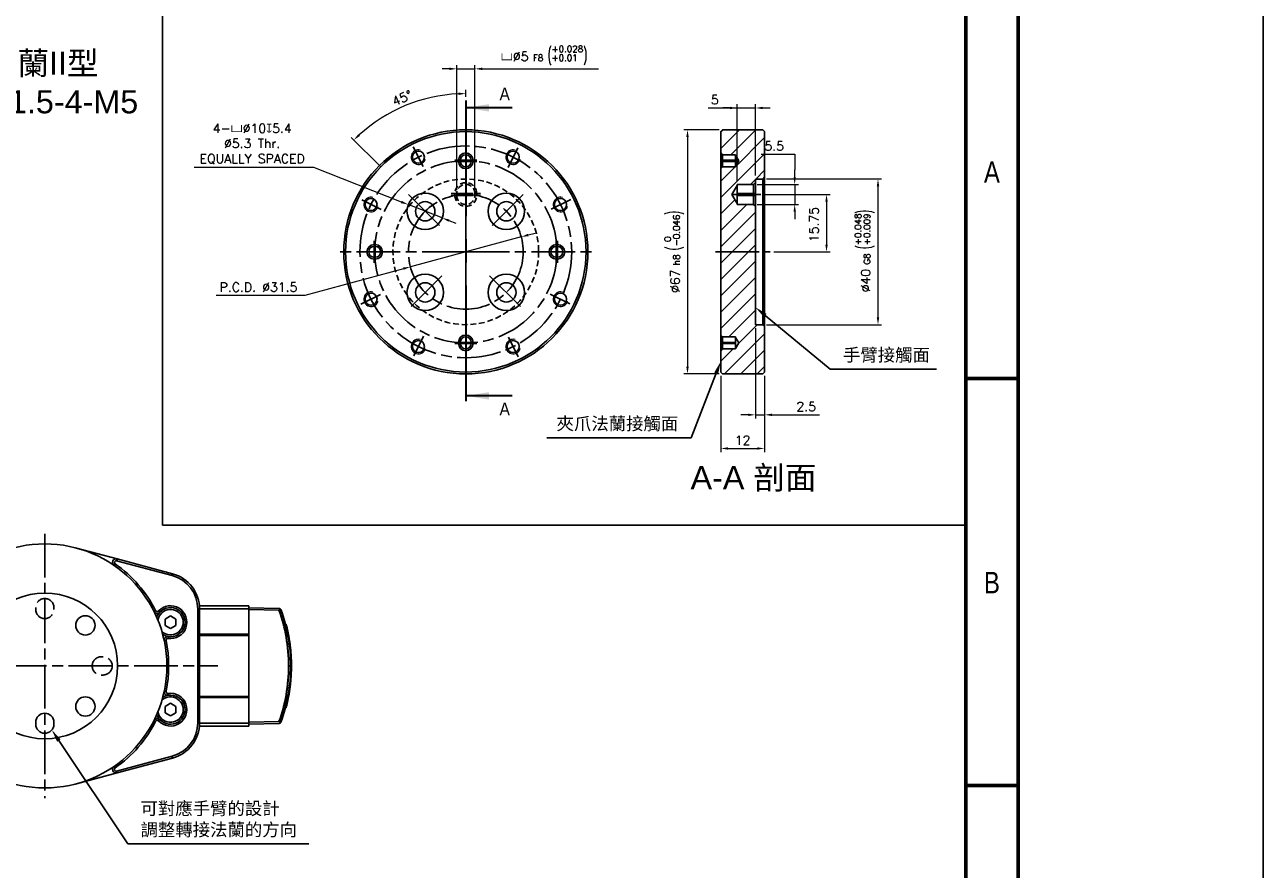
# Model space of a CAD drawing. Header units: millimetres. Extents: x 399 to 6233, y -1870 to 1602.
# Tile 130 of 164: x 4792 to 5132, y -843 to -611. Entities that reach past the tile are written whole.
import ezdxf
from ezdxf.enums import TextEntityAlignment as Align

# ---------------------------------------------------------------- set-up
doc = ezdxf.new("R2010")
doc.units = ezdxf.units.MM
for name, pattern in [('AM_ISO08W050', [18, 12, -1.5, 3, -1.5]), ('AM_ISO08W050x2', [9, 6, -0.75, 1.5, -0.75]), ('CENTER', [50.8, 31.75, -6.35, 6.35, -6.35]), ('HIDDEN', [9.525, 6.35, -3.175])]:
    doc.linetypes.add(name, pattern=pattern)
for name, color, linetype, lineweight in [('AM_5', 3, 'Continuous', 25), ('AM_7', 4, 'AM_ISO08W050', 25), ('可見 (ISO)', 7, 'Continuous', 25), ('窄部可見 (ISO)', 7, 'Continuous', 35)]:
    doc.layers.add(name, color=color, linetype=linetype, lineweight=lineweight)
doc.layers.add('BORDER', color=7, linetype='Continuous')
doc.styles.add('SEACAD_arial_ttf', font='arial.ttf', dxfattribs={"height": 0.2})
doc.styles.add('SLDTEXTSTYLE0', font='GOTHIC.TTF', dxfattribs={"width": 0.913})
doc.styles.get("Standard").update_dxf_attribs({"font": 'arial.ttf'})
doc.styles.add('尺寸標註', font='romans.shx', dxfattribs={"bigfont": 'CHINESET.SHX'})
doc.dimstyles.new('複本 CNS2-1$0', dxfattribs={"dimtxt": 2.5, "dimasz": 2, "dimexe": 1, "dimexo": 1, "dimgap": 1, "dimtad": 1, "dimtoh": 1, "dimdsep": 46, "dimtxsty": '尺寸標註', "dimcen": 0, "dimclrd": 2, "dimclre": 2, "dimclrt": 3, "dimadec": 0, "dimazin": 2, "dimtp": 0.1, "dimtm": 0.1, "dimtfac": 0.71, "dimtmove": 0, "dimatfit": 0, "dimfxl": 0, "dimlwd": 13, "dimlwe": 13, "dimarcsym": 0})
doc.dimstyles.new('複本 CNS2-1$2', dxfattribs={"dimtxt": 2.5, "dimasz": 2, "dimexe": 1, "dimexo": 1, "dimgap": 1, "dimtad": 1, "dimtoh": 1, "dimdsep": 46, "dimtxsty": '尺寸標註', "dimcen": 0, "dimclrd": 2, "dimclre": 2, "dimclrt": 3, "dimadec": 0, "dimazin": 2, "dimtp": 0.1, "dimtm": 0.1, "dimtfac": 0.71, "dimtmove": 0, "dimatfit": 0, "dimfxl": 0, "dimlwd": 13, "dimlwe": 13, "dimarcsym": 0})
doc.dimstyles.new('複本 CNS2-1$3', dxfattribs={"dimtxt": 2.5, "dimasz": 2, "dimexe": 1, "dimexo": 1, "dimgap": 1, "dimtad": 1, "dimtoh": 1, "dimdsep": 46, "dimtxsty": '尺寸標註', "dimcen": 0, "dimclrd": 2, "dimclre": 2, "dimclrt": 3, "dimadec": 0, "dimazin": 2, "dimtp": 0.1, "dimtm": 0.1, "dimtfac": 0.71, "dimtmove": 0, "dimatfit": 0, "dimfxl": 0, "dimlwd": 13, "dimlwe": 13, "dimarcsym": 0})

# ---------------------------------------------------------------- blocks, each defined once
blk = doc.blocks.new('A4橫')
at = {"layer": 'BORDER', "color": 123, "linetype": 'Continuous', "lineweight": 60, "ltscale": 25.4}
for p, q in [((4924.32, 1170.89), (4924.32, 1453.75)), ((4917.11, 1446.54), (4917.11, 1170.89)), ((4924.32, 1372.83), (4917.11, 1372.83)), ((4924.32, 1316.96), (4917.11, 1316.96))]:
    blk.add_line(p, q, dxfattribs=at)
at = {"layer": 'BORDER', "color": 60, "linetype": 'Continuous', "ltscale": 25.4, "style": 'SEACAD_arial_ttf', "width": 0.8}
for s, p in [('A', (4919.6, 1402.64)), ('B', (4919.6, 1346.29))]:
    blk.add_text(s, height=2.94, dxfattribs=at).set_placement(p, align=Align.TOP_LEFT)
blk = doc.blocks.new('*D271')
at = {"layer": 'AM_5', "color": 2, "lineweight": 13}
for p, q in [((4982.32, -639.76), (4972.67, -639.76)), ((4973.67, -641.76), (4973.67, -704.76)), ((4982.32, -706.76), (4972.67, -706.76))]:
    blk.add_line(p, q, dxfattribs=at)
at = {"layer": 'AM_5', "color": 2, "lineweight": -2}
for points in [[(4973.33, -641.76), (4974, -641.76), (4973.67, -639.76)], [(4973.33, -704.76), (4974, -704.76), (4973.67, -706.76)]]:
    blk.add_solid(points, dxfattribs=at)
at = {"layer": 'Defpoints', "color": 0, "lineweight": -2}
for p in [(4983.32, -639.76), (4973.67, -706.76), (4983.32, -706.76)]:
    blk.add_point(p, dxfattribs=at)
at = {"layer": 'AM_5', "color": 3, "insert": (4970, -673.26), "char_height": 2.5, "attachment_point": 5, "rotation": 90, "style": '尺寸標註'}
blk.add_mtext('%%C67{}{\\H0.7x;\\C3; h8 {\\H2x;\\W0.5;(}\\S 0^ -0.046;{\\H2x;\\W0.5;)}}', dxfattribs=at)
blk = doc.blocks.new('*D272')
at = {"layer": 'AM_5', "color": 2, "lineweight": 13}
for p, q in [((4994.82, -657.51), (5012.82, -657.51)), ((5011.82, -659.51), (5011.82, -671.26)), ((4997.32, -673.26), (5012.82, -673.26))]:
    blk.add_line(p, q, dxfattribs=at)
at = {"layer": 'AM_5', "color": 2, "lineweight": -2}
for points in [[(5011.49, -659.51), (5012.16, -659.51), (5011.82, -657.51)], [(5011.49, -671.26), (5012.16, -671.26), (5011.82, -673.26)]]:
    blk.add_solid(points, dxfattribs=at)
at = {"layer": 'Defpoints', "color": 0, "lineweight": -2}
for p in [(4993.82, -657.51), (4996.32, -673.26), (5011.82, -673.26)]:
    blk.add_point(p, dxfattribs=at)
at = {"layer": 'AM_5', "color": 3, "insert": (5008.4, -665.75), "char_height": 2.5, "attachment_point": 5, "rotation": 90, "style": '尺寸標註'}
blk.add_mtext('15.75', dxfattribs=at)
blk = doc.blocks.new('*D273')
at = {"layer": 'AM_5', "color": 2, "lineweight": 13}
for p, q in [((4993.85, -646.47), (5003.09, -646.47)), ((5003.09, -646.47), (5003.09, -650.76)), ((5003.09, -652.76), (5003.09, -650.76)), ((4992.82, -654.76), (5004.09, -654.76)), ((5003.09, -654.76), (5003.09, -660.26)), ((4992.82, -660.26), (5004.09, -660.26)), ((5003.09, -662.26), (5003.09, -664.26))]:
    blk.add_line(p, q, dxfattribs=at)
at = {"layer": 'AM_5', "color": 2, "lineweight": -2}
for points in [[(5002.76, -652.76), (5003.42, -652.76), (5003.09, -654.76)], [(5002.76, -662.26), (5003.42, -662.26), (5003.09, -660.26)]]:
    blk.add_solid(points, dxfattribs=at)
at = {"layer": 'Defpoints', "color": 0, "lineweight": -2}
for p in [(4991.82, -654.76), (4991.82, -660.26), (5003.09, -660.26)]:
    blk.add_point(p, dxfattribs=at)
at = {"layer": 'AM_5', "color": 3, "insert": (4997.47, -644.22), "char_height": 2.5, "attachment_point": 5, "style": '尺寸標註'}
blk.add_mtext('5.5', dxfattribs=at)
blk = doc.blocks.new('*D274')
at = {"layer": 'AM_5', "color": 2, "lineweight": 13}
for p, q in [((4995.32, -653.26), (5026.95, -653.26)), ((5025.95, -655.26), (5025.95, -691.26)), ((4995.32, -693.26), (5026.95, -693.26))]:
    blk.add_line(p, q, dxfattribs=at)
at = {"layer": 'AM_5', "color": 2, "lineweight": -2}
for points in [[(5025.62, -655.26), (5026.28, -655.26), (5025.95, -653.26)], [(5025.62, -691.26), (5026.28, -691.26), (5025.95, -693.26)]]:
    blk.add_solid(points, dxfattribs=at)
at = {"layer": 'Defpoints', "color": 0, "lineweight": -2}
for p in [(4994.32, -653.26), (4994.32, -693.26), (5025.95, -693.26)]:
    blk.add_point(p, dxfattribs=at)
at = {"layer": 'AM_5', "color": 3, "insert": (5022.28, -673.03), "char_height": 2.5, "attachment_point": 5, "rotation": 90, "style": '尺寸標註'}
blk.add_mtext('%%C40{}{\\H0.7x;\\C3; G8 {\\H2x;\\W0.5;(}\\S+0.048^ +0.009;{\\H2x;\\W0.5;)}}', dxfattribs=at)
blk = doc.blocks.new('*D275')
at = {"layer": 'AM_5', "color": 2, "lineweight": 13}
for p, q in [((4979.36, -633.76), (4987.32, -633.76)), ((4985.32, -633.76), (4983.32, -633.76)), ((4987.32, -653.76), (4987.32, -632.76)), ((4987.32, -633.76), (4992.32, -633.76)), ((4987.32, -633.76), (4992.32, -633.76)), ((4992.32, -652.26), (4992.32, -632.76)), ((4994.32, -633.76), (4996.32, -633.76))]:
    blk.add_line(p, q, dxfattribs=at)
at = {"layer": 'AM_5', "color": 2, "lineweight": -2}
for points in [[(4985.32, -633.43), (4985.32, -634.1), (4987.32, -633.76)], [(4994.32, -633.43), (4994.32, -634.1), (4992.32, -633.76)]]:
    blk.add_solid(points, dxfattribs=at)
at = {"layer": 'Defpoints', "color": 0, "lineweight": -2}
for p in [(4992.32, -633.76), (4987.32, -654.76), (4992.32, -653.26)]:
    blk.add_point(p, dxfattribs=at)
at = {"layer": 'AM_5', "color": 3, "insert": (4981.19, -631.51), "char_height": 2.5, "attachment_point": 5, "style": '尺寸標註'}
blk.add_mtext('5', dxfattribs=at)
blk = doc.blocks.new('*D276')
at = {"layer": 'AM_5', "color": 2, "lineweight": 13}
for p, q in [((4992.32, -694.26), (4992.32, -719.01)), ((4994.82, -707.26), (4994.82, -719.01)), ((4990.32, -718.01), (4988.32, -718.01)), ((4992.32, -718.01), (4994.82, -718.01)), ((4996.82, -718.01), (5009.86, -718.01))]:
    blk.add_line(p, q, dxfattribs=at)
at = {"layer": 'AM_5', "color": 2, "lineweight": -2}
for points in [[(4990.32, -717.68), (4990.32, -718.34), (4992.32, -718.01)], [(4996.82, -717.68), (4996.82, -718.34), (4994.82, -718.01)]]:
    blk.add_solid(points, dxfattribs=at)
at = {"layer": 'Defpoints', "color": 0, "lineweight": -2}
for p in [(4992.32, -693.26), (4994.82, -706.26), (4994.82, -718.01)]:
    blk.add_point(p, dxfattribs=at)
at = {"layer": 'AM_5', "color": 3, "insert": (5006.24, -715.76), "char_height": 2.5, "attachment_point": 5, "style": '尺寸標註'}
blk.add_mtext('2.5', dxfattribs=at)
blk = doc.blocks.new('*D277')
at = {"layer": 'AM_5', "color": 2, "lineweight": 13}
for p, q in [((4982.82, -707.26), (4982.82, -728.24)), ((4994.82, -707.26), (4994.82, -728.24)), ((4984.82, -727.24), (4992.82, -727.24))]:
    blk.add_line(p, q, dxfattribs=at)
at = {"layer": 'AM_5', "color": 2, "lineweight": -2}
for points in [[(4984.82, -726.91), (4984.82, -727.58), (4982.82, -727.24)], [(4992.82, -726.91), (4992.82, -727.58), (4994.82, -727.24)]]:
    blk.add_solid(points, dxfattribs=at)
at = {"layer": 'Defpoints', "color": 0, "lineweight": -2}
for p in [(4982.82, -706.26), (4994.82, -706.26), (4994.82, -727.24)]:
    blk.add_point(p, dxfattribs=at)
at = {"layer": 'AM_5', "color": 3, "insert": (4988.79, -724.99), "char_height": 2.5, "attachment_point": 5, "style": '尺寸標註'}
blk.add_mtext('12', dxfattribs=at)
blk = doc.blocks.new('*S225')
at = {"layer": 'AM_5', "color": 7}
for p, q in [((10401.46, -993.59), (10383.63, -978.81)), ((10430.62, -993.59), (10401.46, -993.59))]:
    blk.add_line(p, q, dxfattribs=at)
at = {"layer": 'AM_5', "color": 7, "linetype": 'Continuous'}
blk.add_trace([(10384.01, -978.36), (10383.26, -979.25), (10380.94, -976.57)], dxfattribs=at)
at = {"layer": 'AM_5', "color": 2, "insert": (10404.96, -991.84), "char_height": 3.5, "attachment_point": 7}
blk.add_mtext('{\\fPMingLiU|b0|i0|c136|p18;手臂接觸面}', dxfattribs=at)
blk = doc.blocks.new('*S226')
at = {"layer": 'AM_5', "color": 7}
for p, q in [((10363.26, -1012.39), (10370.17, -994.68)), ((10323.72, -1012.39), (10363.26, -1012.39))]:
    blk.add_line(p, q, dxfattribs=at)
at = {"layer": 'AM_5', "color": 7, "linetype": 'Continuous'}
blk.add_trace([(10370.71, -994.89), (10369.63, -994.47), (10371.44, -991.42)], dxfattribs=at)
at = {"layer": 'AM_5', "color": 2, "insert": (10359.76, -1010.64), "char_height": 3.5, "attachment_point": 9}
blk.add_mtext('{\\fPMingLiU|b0|i0|c136|p18;夾爪法蘭接觸面}', dxfattribs=at)
blk = doc.blocks.new('*D278')
at = {"layer": 'AM_5', "color": 2, "lineweight": 13}
for p, q in [((4912.82, -630.72), (4912.82, -628.82)), ((4889.48, -649.93), (4881.39, -641.84))]:
    blk.add_line(p, q, dxfattribs=at)
blk.add_arc((4912.82, -673.26), 43.44, 92.6382, 132.3618, dxfattribs=at)
at = {"layer": 'AM_5', "color": 2, "lineweight": -2}
for points in [[(4910.81, -629.54), (4910.82, -630.2), (4912.82, -629.82)], [(4883.78, -641.41), (4883.31, -640.92), (4882.1, -642.55)]]:
    blk.add_solid(points, dxfattribs=at)
at = {"layer": 'Defpoints', "color": 0, "lineweight": -2}
for p in [(4901.57, -631.3), (4912.82, -631.72), (4890.19, -650.64), (4897.08, -657.53), (4912.82, -714.8)]:
    blk.add_point(p, dxfattribs=at)
at = {"layer": 'AM_5', "color": 3, "insert": (4895.33, -631.05), "char_height": 2.5, "attachment_point": 5, "rotation": 22.5, "style": '尺寸標註'}
blk.add_mtext('45°', dxfattribs=at)
blk = doc.blocks.new('*D279')
at = {"layer": 'AM_5', "color": 2, "lineweight": 13}
for p, q in [((4910.32, -656.26), (4910.32, -622.02)), ((4915.32, -656.26), (4915.32, -622.02)), ((4908.32, -623.02), (4906.32, -623.02)), ((4910.32, -623.02), (4915.32, -623.02)), ((4917.32, -623.02), (4949.2, -623.02))]:
    blk.add_line(p, q, dxfattribs=at)
at = {"layer": 'AM_5', "color": 2, "lineweight": -2}
for points in [[(4908.32, -622.68), (4908.32, -623.35), (4910.32, -623.02)], [(4917.32, -622.68), (4917.32, -623.35), (4915.32, -623.02)]]:
    blk.add_solid(points, dxfattribs=at)
at = {"layer": 'Defpoints', "color": 0, "lineweight": -2}
for p in [(4915.32, -623.02), (4910.32, -657.26), (4915.32, -657.26)]:
    blk.add_point(p, dxfattribs=at)
at = {"layer": 'AM_5', "color": 3, "insert": (4934.26, -619.35), "char_height": 2.5, "attachment_point": 5, "style": '尺寸標註'}
blk.add_mtext('{\\Famgdt|c136;v}%%C5{}{\\H0.7x;\\C3; F8 {\\H2x;\\W0.5;(}\\S+0.028^ +0.01;{\\H2x;\\W0.5;)}}', dxfattribs=at)
blk = doc.blocks.new('*D328')
at = {"layer": 'AM_5', "color": 2, "lineweight": 13}
for p, q in [((4928.02, -669.16), (4897.61, -677.37)), ((4929.95, -668.63), (4931.88, -668.11)), ((4895.68, -677.89), (4868.6, -685.21)), ((4868.6, -685.21), (4844.27, -685.21))]:
    blk.add_line(p, q, dxfattribs=at)
at = {"layer": 'AM_5', "color": 2, "lineweight": -2}
for points in [[(4929.86, -668.31), (4930.04, -668.96), (4928.02, -669.16)], [(4895.59, -677.57), (4895.77, -678.21), (4897.61, -677.37)]]:
    blk.add_solid(points, dxfattribs=at)
at = {"layer": 'Defpoints', "color": 0, "lineweight": -2}
for p in [(4928.02, -669.16), (4897.61, -677.37)]:
    blk.add_point(p, dxfattribs=at)
at = {"layer": 'AM_5', "color": 3, "insert": (4855.93, -682.96), "char_height": 2.5, "attachment_point": 5, "style": '尺寸標註'}
blk.add_mtext('P.C.D. ∅31.5', dxfattribs=at)
blk = doc.blocks.new('*D329')
at = {"layer": 'AM_5', "color": 2, "lineweight": 13}
for p, q in [((4871.08, -650.15), (4838.29, -650.15)), ((4895.16, -659.58), (4871.08, -650.15)), ((4906.33, -663.95), (4897.02, -660.3)), ((4908.2, -664.68), (4910.06, -665.41))]:
    blk.add_line(p, q, dxfattribs=at)
at = {"layer": 'AM_5', "color": 2, "lineweight": -2}
for points in [[(4895.28, -659.27), (4895.04, -659.89), (4897.02, -660.3)], [(4908.32, -664.37), (4908.08, -664.99), (4906.33, -663.95)]]:
    blk.add_solid(points, dxfattribs=at)
at = {"layer": 'Defpoints', "color": 0, "lineweight": -2}
for p in [(4897.02, -660.3), (4906.33, -663.95)]:
    blk.add_point(p, dxfattribs=at)
at = {"layer": 'AM_5', "color": 3, "insert": (4854.18, -643.62), "char_height": 2.5, "attachment_point": 5, "style": '尺寸標註'}
blk.add_mtext('4-{\\Famgdt|c136;v}∅10{\\Famgdt|c136;x}5.4\\P∅5.3 Thr.\\PEQUALLY SPACED', dxfattribs=at)
blk = doc.blocks.new('*S221')
at = {"layer": 'AM_5', "color": 7}
for p, q in [((10208.86, -1117.88), (10189.97, -1089.53)), ((10258.6, -1117.88), (10208.86, -1117.88))]:
    blk.add_line(p, q, dxfattribs=at)
at = {"layer": 'AM_5', "color": 7, "linetype": 'Continuous'}
blk.add_trace([(10190.45, -1089.2), (10189.48, -1089.85), (10188.03, -1086.61)], dxfattribs=at)
at = {"layer": 'AM_5', "color": 2, "insert": (10212.36, -1116.13), "char_height": 3.5, "attachment_point": 7}
blk.add_mtext('{\\fPMingLiU|b0|i0|c136|p18;可對應手臂的設計\\P調整轉接法蘭的方向}', dxfattribs=at)

msp = doc.modelspace()

# ---------------------------------------------------------------- hatches: boundary and pattern name
at = {"linetype": 'Continuous', "lineweight": 18}
h = msp.add_hatch(dxfattribs=at)
h.set_pattern_fill('ANSI31', color=3, style=0)
h.set_pattern_definition([(45, (1652.3982, -1990.6863), (-2.245064, 2.245064), [])])
h.paths.add_polyline_path([(4982.815, -696.113), (4983.315, -696.613), (4986.815, -696.613), (4986.815, -696.763), (4987.717, -698.263), (4986.815, -699.763), (4986.815, -699.913), (4983.315, -699.913), (4982.815, -700.413), (4982.815, -706.263), (4983.315, -706.763), (4994.315, -706.763), (4994.815, -706.263), (4994.815, -693.763), (4994.315, -693.263), (4992.315, -693.263), (4992.315, -660.763), (4991.815, -660.263), (4987.315, -660.263), (4987.315, -660.013), (4985.813, -657.513), (4987.315, -655.013), (4987.315, -654.763), (4991.815, -654.763), (4992.315, -654.263), (4992.315, -653.263), (4994.315, -653.263), (4994.815, -652.763), (4994.815, -640.263), (4994.315, -639.763), (4983.315, -639.763), (4982.815, -640.263), (4982.815, -646.113), (4983.315, -646.613), (4986.815, -646.613), (4986.815, -646.763), (4987.717, -648.263), (4986.815, -649.763), (4986.815, -649.913), (4983.315, -649.913), (4982.815, -650.413)], flags=0)

# ---------------------------------------------------------------- linework, layer by layer
at = {"color": 7}
for p, q in [((4829.531, -608.299), (4829.531, -748.299)), ((4829.531, -748.299), (5050.053, -748.299)), ((4794.764, -802.444), (4794.764, -802.944)), ((4799.764, -802.944), (4799.764, -802.444))]:
    msp.add_line(p, q, dxfattribs=at)
at = {"color": 7, "linetype": 'CENTER', "lineweight": 35}
msp.add_line((4912.815, -631.723), (4912.815, -714.803), dxfattribs=at)
at = {"color": 7, "linetype": 'Continuous', "lineweight": 35}
for p, q in [((4925.515, -633.723), (4912.815, -633.723)), ((4925.515, -712.803), (4912.815, -712.803))]:
    msp.add_line(p, q, dxfattribs=at)
at = {"color": 7, "linetype": 'Continuous', "lineweight": 25}
for p, q in [((4982.815, -640.263), (4983.315, -639.763)), ((4982.815, -646.113), (4982.815, -640.263)), ((4994.315, -639.763), (4983.315, -639.763)), ((4994.315, -639.763), (4994.815, -640.263)), ((4994.815, -652.763), (4994.815, -640.263)), ((4910.815, -648.413), (4910.815, -648.113)), ((4911.315, -648.113), (4910.815, -648.113)), ((4911.315, -648.413), (4910.815, -648.413)), ((4911.315, -648.113), (4911.315, -648.413)), ((4914.815, -648.113), (4914.315, -648.113)), ((4914.315, -648.413), (4914.315, -648.113)), ((4914.815, -648.413), (4914.315, -648.413)), ((4914.815, -648.113), (4914.815, -648.413)), ((4983.315, -646.613), (4982.815, -646.113)), ((4982.815, -648.113), (4982.815, -646.113)), ((4983.315, -648.113), (4982.815, -648.113)), ((4982.815, -648.413), (4982.815, -648.113)), ((4983.315, -648.413), (4982.815, -648.413)), ((4982.815, -650.413), (4982.815, -648.413)), ((4983.315, -646.613), (4986.815, -646.613)), ((4983.315, -646.613), (4983.315, -648.113)), ((4986.815, -648.113), (4983.315, -648.113)), ((4983.315, -648.113), (4983.315, -648.413)), ((4983.315, -648.413), (4983.315, -649.913)), ((4986.815, -648.413), (4983.315, -648.413)), ((4986.815, -646.763), (4986.815, -646.613)), ((4986.815, -646.763), (4987.717, -648.263)), ((4986.815, -646.763), (4986.815, -648.263)), ((4987.717, -648.263), (4986.815, -649.763)), ((4986.815, -648.263), (4986.815, -649.763)), ((4982.815, -650.413), (4983.315, -649.913)), ((4982.815, -696.113), (4982.815, -650.413)), ((4986.815, -649.913), (4983.315, -649.913)), ((4986.815, -649.913), (4986.815, -649.763)), ((4985.813, -657.513), (4987.315, -655.013)), ((4987.315, -654.763), (4991.815, -654.763)), ((4987.315, -654.763), (4987.315, -655.013)), ((4987.315, -657.513), (4987.315, -655.013)), ((4992.315, -654.263), (4991.815, -654.763)), ((4991.815, -657.263), (4991.815, -654.763)), ((4992.315, -653.263), (4994.315, -653.263)), ((4992.315, -653.263), (4992.315, -654.263)), ((4992.315, -654.263), (4992.315, -657.263)), ((4994.815, -652.763), (4994.315, -653.263)), ((4994.315, -693.263), (4994.315, -653.263)), ((4994.815, -652.763), (4994.815, -693.763)), ((4987.315, -660.013), (4985.813, -657.513)), ((4987.315, -657.263), (4991.815, -657.263)), ((4987.315, -660.013), (4987.315, -657.513)), ((4987.315, -657.763), (4991.815, -657.763)), ((4991.815, -657.263), (4992.315, -657.263)), ((4991.815, -657.763), (4991.815, -657.263)), ((4991.815, -657.763), (4992.315, -657.763)), ((4991.815, -660.263), (4991.815, -657.763)), ((4992.315, -657.263), (4992.315, -657.763)), ((4992.315, -657.763), (4992.315, -660.763)), ((4987.315, -660.013), (4987.315, -660.263)), ((4991.815, -660.263), (4987.315, -660.263)), ((4991.815, -660.263), (4992.315, -660.763)), ((4992.315, -660.763), (4992.315, -693.263)), ((4887.665, -671.263), (4887.665, -671.763)), ((4887.665, -671.263), (4887.965, -671.263)), ((4887.965, -671.763), (4887.665, -671.763)), ((4887.965, -671.263), (4887.965, -671.763)), ((4937.665, -671.263), (4937.965, -671.263)), ((4937.665, -671.763), (4937.665, -671.263)), ((4937.965, -671.763), (4937.665, -671.763)), ((4937.965, -671.763), (4937.965, -671.263)), ((4887.665, -674.763), (4887.665, -675.263)), ((4887.665, -674.763), (4887.965, -674.763)), ((4887.965, -675.263), (4887.665, -675.263)), ((4887.965, -674.763), (4887.965, -675.263)), ((4937.665, -675.263), (4937.665, -674.763)), ((4937.665, -674.763), (4937.965, -674.763)), ((4937.965, -675.263), (4937.665, -675.263)), ((4937.965, -675.263), (4937.965, -674.763)), ((4994.315, -693.263), (4992.315, -693.263)), ((4994.315, -693.263), (4994.815, -693.763)), ((4983.315, -696.613), (4982.815, -696.113)), ((4982.815, -698.113), (4982.815, -696.113)), ((4983.315, -696.613), (4986.815, -696.613)), ((4983.315, -696.613), (4983.315, -698.113)), ((4986.815, -696.763), (4986.815, -696.613)), ((4986.815, -696.763), (4987.717, -698.263)), ((4986.815, -696.763), (4986.815, -698.263)), ((4994.815, -706.263), (4994.815, -693.763)), ((4910.815, -698.413), (4910.815, -698.113)), ((4911.315, -698.113), (4910.815, -698.113)), ((4911.315, -698.413), (4910.815, -698.413)), ((4911.315, -698.113), (4911.315, -698.413)), ((4914.815, -698.113), (4914.315, -698.113)), ((4914.315, -698.413), (4914.315, -698.113)), ((4914.815, -698.413), (4914.315, -698.413)), ((4914.815, -698.113), (4914.815, -698.413)), ((4983.315, -698.113), (4982.815, -698.113)), ((4982.815, -698.413), (4982.815, -698.113)), ((4983.315, -698.413), (4982.815, -698.413)), ((4982.815, -700.413), (4982.815, -698.413)), ((4982.815, -700.413), (4983.315, -699.913)), ((4986.815, -698.113), (4983.315, -698.113)), ((4983.315, -698.113), (4983.315, -698.413)), ((4983.315, -698.413), (4983.315, -699.913)), ((4986.815, -698.413), (4983.315, -698.413)), ((4986.815, -699.913), (4983.315, -699.913)), ((4987.717, -698.263), (4986.815, -699.763)), ((4986.815, -698.263), (4986.815, -699.763)), ((4986.815, -699.913), (4986.815, -699.763)), ((4982.815, -706.263), (4982.815, -700.413)), ((4983.315, -706.763), (4982.815, -706.263)), ((4983.315, -706.763), (4994.315, -706.763)), ((4994.815, -706.263), (4994.315, -706.763))]:
    msp.add_line(p, q, dxfattribs=at)
at = {"color": 7, "linetype": 'HIDDEN', "ltscale": 0.25}
for p, q in [((4909.815, -657.763), (4909.815, -657.263)), ((4909.815, -657.263), (4910.315, -657.263)), ((4909.815, -657.763), (4910.315, -657.763)), ((4910.315, -657.263), (4910.315, -657.763)), ((4915.315, -657.763), (4915.315, -657.263)), ((4915.315, -657.263), (4915.815, -657.263)), ((4915.315, -657.763), (4915.815, -657.763)), ((4915.815, -657.263), (4915.815, -657.763))]:
    msp.add_line(p, q, dxfattribs=at)
at = {"color": 1, "linetype": 'HIDDEN', "lineweight": 25}
for p, q in [((4794.764, -770.944), (4794.764, -771.444)), ((4799.764, -771.444), (4799.764, -770.944)), ((4813.264, -784.444), (4812.764, -784.444)), ((4812.764, -789.444), (4813.264, -789.444))]:
    msp.add_line(p, q, dxfattribs=at)
at = {"color": 4}
msp.add_lwpolyline([(4611.682, 905.937), (5131.682, 905.937), (5131.682, -1870.063), (4611.682, -1870.063)], close=True, dxfattribs=at)
at = {"color": 7, "linetype": 'Continuous', "lineweight": 25}
for centre, radius in [((4912.815, -673.263), 33.5), ((4912.815, -673.263), 33), ((4899.815, -647.263), 1.65), ((4925.815, -647.263), 1.65), ((4886.815, -660.263), 1.65), ((4901.678, -662.126), 5), ((4923.952, -662.126), 5), ((4938.815, -660.263), 1.65), ((4901.678, -662.126), 2.65), ((4923.952, -662.126), 2.65), ((4901.678, -684.4), 5), ((4923.952, -684.4), 5), ((4901.678, -684.4), 2.65), ((4923.952, -684.4), 2.65), ((4886.815, -686.263), 1.65), ((4938.815, -686.263), 1.65), ((4899.815, -699.263), 1.65), ((4925.815, -699.263), 1.65)]:
    msp.add_circle(centre, radius, dxfattribs=at)
at = {"color": 7, "linetype": 'HIDDEN', "ltscale": 0.25}
msp.add_circle((4912.815, -673.263), 20, dxfattribs=at)
at = {"color": 7}
for centre, radius in [((4797.264, -786.944), 20), ((4808.401, -775.807), 2.65), ((4808.401, -798.081), 2.65)]:
    msp.add_circle(centre, radius, dxfattribs=at)
at = {"color": 3, "linetype": 'Continuous', "lineweight": 18}
for centre in [(4899.815, -647.263), (4925.815, -647.263), (4886.815, -660.263), (4938.815, -660.263), (4886.815, -686.263), (4938.815, -686.263), (4899.815, -699.263), (4925.815, -699.263)]:
    msp.add_arc(centre, 2, 75, 345, dxfattribs=at)
at = {"color": 7, "linetype": 'Continuous', "lineweight": 25}
for centre, radius, start, end in [((4912.815, -648.113), 2, 0, 180), ((4912.815, -648.413), 2, 180, 0), ((4912.815, -648.113), 1.5, 0, 180), ((4912.815, -648.413), 1.5, 180, 0), ((4887.665, -673.263), 2, 90, 270), ((4887.665, -673.263), 1.5, 90, 270), ((4887.965, -673.263), 2, 270, 90), ((4887.965, -673.263), 1.5, 270, 90), ((4937.665, -673.263), 2, 90, 270), ((4937.665, -673.263), 1.5, 90, 270), ((4937.965, -673.263), 2, 270, 90), ((4937.965, -673.263), 1.5, 270, 90), ((4912.815, -698.113), 2, 0, 180), ((4912.815, -698.113), 1.5, 0, 180), ((4912.815, -698.413), 2, 180, 0), ((4912.815, -698.413), 1.5, 180, 0)]:
    msp.add_arc(centre, radius, start, end, dxfattribs=at)
at = {"color": 7, "linetype": 'HIDDEN', "ltscale": 0.25}
for centre, radius, start, end in [((4912.815, -657.263), 3, 0, 180), ((4912.815, -657.263), 2.5, 0, 180), ((4912.815, -657.763), 3, 180, 0), ((4912.815, -657.763), 2.5, 180, 0)]:
    msp.add_arc(centre, radius, start, end, dxfattribs=at)
at = {"color": 1, "linetype": 'HIDDEN', "lineweight": 25}
for centre, start, end in [((4797.264, -770.944), 0, 180), ((4797.264, -771.444), 180, 0), ((4812.764, -786.944), 90, 270), ((4813.264, -786.944), 270, 90)]:
    msp.add_arc(centre, 2.5, start, end, dxfattribs=at)
at = {"color": 7}
for centre, start, end in [((4797.264, -802.444), 0, 180), ((4797.264, -802.944), 180, 0)]:
    msp.add_arc(centre, 2.5, start, end, dxfattribs=at)
at = {"color": 7, "linetype": 'Continuous', "lineweight": 35}
for points in [[(4912.815, -633.723), (4919.165, -634.739), (4919.165, -632.707)], [(4912.815, -712.803), (4919.165, -713.819), (4919.165, -711.787)]]:
    msp.add_solid(points, dxfattribs=at)
at = {"layer": 'AM_7'}
for p, q in [((4912.815, -673.263), (4912.815, -638.263)), ((4897.082, -657.53), (4906.274, -666.722)), ((4928.548, -657.53), (4919.356, -666.722)), ((4912.815, -673.263), (4877.815, -673.263)), ((4912.815, -673.263), (4947.815, -673.263)), ((4912.815, -673.263), (4912.815, -708.263)), ((4981.315, -673.263), (4996.315, -673.263)), ((4906.274, -679.804), (4897.082, -688.996)), ((4919.356, -679.804), (4928.548, -688.996)), ((4797.264, -750.663), (4797.264, -823.225)), ((4749.764, -786.944), (4844.764, -786.944))]:
    msp.add_line(p, q, dxfattribs=at)
at = {"layer": 'AM_7', "linetype": 'AM_ISO08W050x2'}
for p, q in [((4898.406, -644.446), (4901.224, -650.081)), ((4924.406, -650.081), (4927.224, -644.446)), ((4909.815, -648.113), (4915.815, -648.113)), ((4909.815, -648.413), (4915.815, -648.413)), ((4889.633, -661.672), (4883.998, -658.854)), ((4908.815, -657.263), (4916.815, -657.263)), ((4908.815, -657.763), (4916.815, -657.763)), ((4941.633, -658.854), (4935.998, -661.672)), ((4985.815, -657.513), (4993.815, -657.513)), ((4887.665, -676.263), (4887.665, -670.263)), ((4887.965, -676.263), (4887.965, -670.263)), ((4937.665, -670.263), (4937.665, -676.263)), ((4937.965, -670.263), (4937.965, -676.263)), ((4883.998, -687.672), (4889.633, -684.854)), ((4935.998, -684.854), (4941.633, -687.672)), ((4901.224, -696.446), (4898.406, -702.081)), ((4927.224, -702.081), (4924.406, -696.446)), ((4915.815, -698.113), (4909.815, -698.113)), ((4915.815, -698.413), (4909.815, -698.413))]:
    msp.add_line(p, q, dxfattribs=at)
at = {"layer": 'AM_7'}
for radius in [29.069, 25, 15.75]:
    msp.add_circle((4912.815, -673.263), radius, dxfattribs=at)
at = {"layer": '可見 (ISO)'}
for p, q in [((4817.116, -757.581), (4805.935, -754.585)), ((4832.353, -761.664), (4817.116, -757.581)), ((4816.987, -758.064), (4832.223, -762.147)), ((4839.264, -771.323), (4839.264, -802.565)), ((4839.726, -770.444), (4853.264, -770.444)), ((4839.764, -771.266), (4853.264, -771.266)), ((4839.764, -802.565), (4839.764, -771.323)), ((4853.264, -771.266), (4853.264, -770.444)), ((4853.264, -770.994), (4861.606, -771.14)), ((4853.264, -778.266), (4853.264, -771.266)), ((4861.606, -771.64), (4853.264, -771.494)), ((4830.264, -774.078), (4831.764, -773.212)), ((4830.264, -775.81), (4830.264, -774.078)), ((4831.764, -773.212), (4833.264, -774.078)), ((4833.264, -774.078), (4833.264, -775.81)), ((4831.764, -776.676), (4830.264, -775.81)), ((4833.264, -775.81), (4831.764, -776.676)), ((4839.764, -778.266), (4853.264, -778.266)), ((4853.264, -778.566), (4853.264, -778.266)), ((4863.299, -775.457), (4863.506, -775.461)), ((4863.509, -775.47), (4863.301, -775.467)), ((4863.54, -776.429), (4863.745, -776.429)), ((4839.764, -778.566), (4853.264, -778.566)), ((4853.264, -795.322), (4853.264, -778.566)), ((4864.141, -779.42), (4864.344, -779.42)), ((4864.297, -780.42), (4864.5, -780.428)), ((4864.554, -782.557), (4864.754, -782.555)), ((4864.674, -784.068), (4864.874, -784.07)), ((4864.691, -784.363), (4864.892, -784.366)), ((4864.761, -786.394), (4864.961, -786.39)), ((4864.962, -786.461), (4864.762, -786.457)), ((4864.762, -787.395), (4864.962, -787.395)), ((4864.488, -791.961), (4864.689, -791.966)), ((4864.504, -791.822), (4864.705, -791.818)), ((4864.635, -790.385), (4864.835, -790.384)), ((4839.764, -795.322), (4853.264, -795.322)), ((4853.264, -795.622), (4853.264, -795.322)), ((4830.264, -798.078), (4831.764, -797.212)), ((4830.264, -799.81), (4830.264, -798.078)), ((4831.764, -797.212), (4833.264, -798.078)), ((4833.264, -798.078), (4833.264, -799.81)), ((4839.764, -795.622), (4853.264, -795.622)), ((4853.264, -802.622), (4853.264, -795.622)), ((4863.299, -798.431), (4863.506, -798.427)), ((4863.404, -798.018), (4863.611, -798.013)), ((4863.566, -797.348), (4863.772, -797.345)), ((4831.764, -800.676), (4830.264, -799.81)), ((4833.264, -799.81), (4831.764, -800.676)), ((4839.726, -803.444), (4853.264, -803.444)), ((4839.764, -802.622), (4853.264, -802.622)), ((4853.264, -802.394), (4861.606, -802.248)), ((4853.264, -803.444), (4853.264, -802.622)), ((4861.606, -802.748), (4853.264, -802.894)), ((4832.223, -811.741), (4816.987, -815.823)), ((4817.116, -816.306), (4832.353, -812.224)), ((4805.935, -819.302), (4817.116, -816.306))]:
    msp.add_line(p, q, dxfattribs=at)
msp.add_circle((4797.264, -786.944), 33.5, dxfattribs=at)
for centre, radius, start, end in [((4816.857, -758.547), 1, 75, 235.39514), ((4816.857, -758.547), 0.5, 75, 235.39514), ((4797.264, -786.944), 34, 26.56094, 55.39514), ((4829.764, -771.323), 9.5, 0, 75), ((4829.764, -771.323), 10, 0, 75), ((4831.764, -774.944), 3.5, 227.89254, 170.46548), ((4831.764, -774.944), 4.5, 261.6197, 136.73832), ((4831.764, -774.944), 4, 261.6197, 136.73832), ((4861.598, -771.639), 0.5, 39.46886, 89), ((4828.123, -771.517), 1, 206.56094, 316.73832), ((4828.123, -771.517), 0.5, 206.56094, 316.73832), ((4831.764, -774.944), 4, 136.73832, 160.46124), ((4831.764, -774.944), 4, 237.89678, 261.6197), ((4819.014, -786.944), 45.95, 14.4598, 14.47177), ((4831.036, -779.891), 1, 81.6197, 191.79707), ((4831.036, -779.891), 0.5, 81.6197, 191.79707), ((4797.264, -786.944), 34, 348.20293, 11.79707), ((4831.764, -798.944), 4.5, 223.26168, 98.3803), ((4831.764, -798.944), 4, 223.26168, 98.3803), ((4831.764, -798.944), 4, 98.3803, 122.10322), ((4831.036, -793.997), 1, 168.20293, 278.3803), ((4831.036, -793.997), 0.5, 168.20293, 278.3803), ((4831.764, -798.944), 3.5, 189.53452, 132.10746), ((4819.014, -786.944), 45.95, 345.52823, 346.06084), ((4797.264, -786.944), 34, 304.60486, 333.43906), ((4828.123, -802.371), 1, 43.26168, 153.43906), ((4828.123, -802.371), 0.5, 43.26168, 153.43906), ((4831.764, -798.944), 4, 199.53876, 223.26168), ((4829.764, -802.565), 9.5, 285, 0), ((4829.764, -802.565), 10, 285, 0), ((4861.598, -802.248), 0.5, 271, 320.52806), ((4816.857, -815.341), 1, 124.60486, 285), ((4816.857, -815.341), 0.5, 124.60486, 285)]:
    msp.add_arc(centre, radius, start, end, dxfattribs=at)
for centre, major_axis, ratio, start_param, end_param in [((4861.596, -771.64), (-0.478, -0.15), 0.9986424, 3.1817623, 3.5251647), ((4819.027, -786.944), (0, -45.944), 0.9998477, 1.7722218, 1.8017079), ((4819.028, -786.944), (0, -45.944), 0.9998477, 1.7353107, 1.801708), ((4819.027, -786.944), (0, -45.944), 0.9998477, 1.7644296, 1.7659153), ((4819.027, -786.944), (0, -45.944), 0.9998477, 1.7589711, 1.761781), ((4819.028, -786.944), (0, -45.943), 0.9998477, 1.6664694, 1.713111), ((4819.028, -786.944), (0, -45.943), 0.9998477, 1.6882105, 1.6898148), ((4819.028, -786.944), (0, -45.943), 0.9998477, 1.6833837, 1.6857225), ((4744.226, -788.596), (120.726, 2.675), 0.6159183, 0.0249058, 0.0453165), ((2858.474, -752.307), (2006.483, -35.428), 0.1506609, 0.0111376, 0.0121146), ((4819.028, -786.944), (0, -45.943), 0.9998477, 1.5828526, 1.6269449), ((4819.028, -786.944), (0, -45.943), 0.9998477, 1.5962299, 1.6269449), ((4819.028, -786.944), (0, -45.943), 0.9998477, 1.4958401, 1.5609811), ((4374.981, -795.086), (489.975, 8.984), 0.3062052, 6.2807906, 6.2812624), ((4819.028, -786.944), (0, -45.944), 0.9998477, 1.3424227, 1.4612688), ((4386.389, -794.971), (478.564, 8.775), 0.3062052, 6.243844, 6.2448493), ((4819.028, -786.944), (0, -45.943), 0.9998477, 1.4958401, 1.5131523), ((4422.966, -794.872), (441.939, 8.11), 0.3084863, 6.2007732, 6.2056631), ((4819.028, -786.944), (0, -45.944), 0.9998477, 1.3524039, 1.3550041), ((4819.028, -786.944), (0, -45.944), 0.9998477, 1.3577369, 1.3601361), ((4819.028, -786.944), (0, -45.944), 0.9998477, 1.3577369, 1.3601361), ((4819.028, -786.944), (0, -45.944), 0.9998477, 1.3671828, 1.3691081), ((4819.028, -786.944), (0, -45.944), 0.9998477, 1.3671829, 1.3674008), ((4861.596, -802.248), (0.478, -0.15), 0.9986431, 5.8995897, 6.2430459)]:
    msp.add_ellipse(centre, major_axis=major_axis, ratio=ratio, start_param=start_param, end_param=end_param, dxfattribs=at)
for points, knots in [([(4861.606, -771.64), (4861.638, -771.64), (4861.67, -771.638), (4861.733, -771.628), (4861.763, -771.619), (4861.831, -771.591), (4861.864, -771.568), (4861.924, -771.512), (4861.946, -771.477), (4861.976, -771.402), (4861.983, -771.362), (4861.984, -771.322)], [0.000000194, 0.000000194, 0.000000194, 0.000000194, 0.00958951, 0.00958951, 0.019425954, 0.019425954, 0.033519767, 0.033519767, 0.049690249, 0.049690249, 0.066625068, 0.066625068, 0.066625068, 0.066625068]), ([(4862.068, -771.47), (4862.939, -773.893), (4863.61, -776.407), (4864.062, -778.96), (4864.53, -781.6), (4864.764, -784.282), (4864.764, -786.944)], [5.93816027, 5.93816027, 5.93816027, 5.93816027, 6.10777951, 6.10777951, 6.10777951, 6.28318531, 6.28318531, 6.28318531, 6.28318531]), ([(4862.334, -772.231), (4862.334, -772.231), (4862.334, -772.231), (4862.334, -772.231), (4862.334, -772.231), (4862.335, -772.233), (4862.335, -772.234), (4862.335, -772.234), (4862.335, -772.235), (4862.335, -772.235), (4862.335, -772.235), (4862.335, -772.235), (4862.335, -772.235), (4862.335, -772.235), (4862.335, -772.235), (4862.335, -772.235)], [0.041316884, 0.041316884, 0.041316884, 0.041316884, 0.042965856, 0.042965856, 0.048439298, 0.048439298, 0.052544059, 0.052544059, 0.053313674, 0.053313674, 0.053890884, 0.053890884, 0.053999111, 0.053999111, 0.054019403, 0.054019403, 0.054019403, 0.054019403]), ([(4863.509, -775.47), (4863.509, -775.47), (4863.515, -775.495), (4863.541, -775.597), (4863.561, -775.674), (4863.605, -775.851), (4863.634, -775.965), (4863.69, -776.198), (4863.719, -776.316), (4863.745, -776.429)], [-0.30523769, -0.30523769, -0.30523769, -0.30523769, -0.26748945, -0.26748945, -0.22974121, -0.22974121, -0.19088253, -0.19088253, -0.15656887, -0.15656887, -0.15656887, -0.15656887]), ([(4863.779, -777.498), (4863.782, -777.515), (4863.785, -777.53), (4863.791, -777.559), (4863.794, -777.571), (4863.795, -777.577), (4863.795, -777.578), (4863.795, -777.578)], [0, 0, 0, 0, 0.021035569, 0.021035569, 0.052621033, 0.052621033, 0.063085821, 0.063085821, 0.063085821, 0.063085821]), ([(4864.344, -779.42), (4864.37, -779.573), (4864.394, -779.728), (4864.45, -780.083), (4864.478, -780.274), (4864.5, -780.428)], [-0.24346486, -0.24346486, -0.24346486, -0.24346486, -0.19813155, -0.19813155, -0.13367279, -0.13367279, -0.13367279, -0.13367279]), ([(4864.764, -786.944), (4864.764, -789.606), (4864.53, -792.288), (4864.062, -794.928), (4863.61, -797.481), (4862.939, -799.995), (4862.068, -802.418)], [0, 0, 0, 0, 0.17540608, 0.17540608, 0.17540608, 0.34502504, 0.34502504, 0.34502504, 0.34502504]), ([(4864.962, -786.461), (4864.962, -786.461), (4864.962, -786.485), (4864.963, -786.585), (4864.964, -786.661), (4864.964, -786.834), (4864.965, -786.944), (4864.964, -787.171), (4864.963, -787.285), (4864.962, -787.395)], [-0.2948045, -0.2948045, -0.2948045, -0.2948045, -0.2579612, -0.2579612, -0.2211179, -0.2211179, -0.18427293, -0.18427293, -0.15180652, -0.15180652, -0.15180652, -0.15180652]), ([(4864.835, -790.384), (4864.824, -790.537), (4864.811, -790.692), (4864.781, -791.053), (4864.763, -791.249), (4864.732, -791.559), (4864.718, -791.693), (4864.708, -791.795), (4864.706, -791.807), (4864.705, -791.818)], [0.80890842, 0.80890842, 0.80890842, 0.80890842, 0.85368931, 0.85368931, 0.91955878, 0.91955878, 0.98523674, 0.98523674, 0.99498884, 0.99498884, 0.99498884, 0.99498884]), ([(4863.795, -796.31), (4863.795, -796.31), (4863.795, -796.311), (4863.795, -796.312), (4863.795, -796.314), (4863.794, -796.318), (4863.793, -796.319), (4863.793, -796.321), (4863.793, -796.322), (4863.793, -796.322), (4863.793, -796.322), (4863.793, -796.322), (4863.793, -796.322), (4863.793, -796.322)], [0.030729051, 0.030729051, 0.030729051, 0.030729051, 0.033265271, 0.033265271, 0.046037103, 0.046037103, 0.050824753, 0.050824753, 0.051722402, 0.051722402, 0.05189071, 0.05189071, 0.051953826, 0.051953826, 0.051953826, 0.051953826]), ([(4862.367, -801.558), (4862.362, -801.574), (4862.358, -801.587), (4862.342, -801.634), (4862.335, -801.654), (4862.334, -801.658), (4862.334, -801.658), (4862.334, -801.658), (4862.334, -801.658), (4862.334, -801.658), (4862.334, -801.658), (4862.334, -801.658)], [0, 0, 0, 0, 0.016699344, 0.016699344, 0.067014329, 0.067014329, 0.069858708, 0.069858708, 0.071991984, 0.071991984, 0.072138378, 0.072138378, 0.072138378, 0.072138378]), ([(4861.984, -802.566), (4861.983, -802.526), (4861.976, -802.486), (4861.946, -802.411), (4861.924, -802.376), (4861.864, -802.319), (4861.831, -802.297), (4861.763, -802.269), (4861.733, -802.26), (4861.67, -802.25), (4861.638, -802.248), (4861.606, -802.248)], [0.00000099, 0.00000099, 0.00000099, 0.00000099, 0.017029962, 0.017029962, 0.033281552, 0.033281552, 0.04744352, 0.04744352, 0.057327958, 0.057327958, 0.06696406, 0.06696406, 0.06696406, 0.06696406])]:
    msp.add_open_spline(points, degree=3, knots=knots, dxfattribs=at)
for points in [[(4862.351, -772.282), (4862.359, -772.306), (4862.37, -772.338), (4862.383, -772.377)], [(4862.733, -773.463), (4862.811, -773.714), (4862.895, -773.995), (4862.978, -774.284)], [(4862.978, -774.284), (4863.037, -774.488), (4863.096, -774.7), (4863.153, -774.91)], [(4862.374, -801.538), (4862.348, -801.616), (4862.334, -801.656), (4862.333, -801.658)]]:
    msp.add_open_spline(points, degree=3, dxfattribs=at)
at = {"layer": '窄部可見 (ISO)'}
for p, q in [((4817.116, -757.581), (4816.987, -758.064)), ((4816.289, -759.371), (4816.573, -758.959)), ((4832.353, -761.664), (4832.223, -762.147)), ((4839.764, -771.323), (4839.264, -771.323)), ((4827.229, -771.964), (4827.676, -771.741)), ((4828.851, -772.203), (4828.487, -771.86)), ((4830.546, -779.993), (4830.057, -780.095)), ((4831.181, -778.901), (4831.109, -779.396)), ((4864.273, -786.944), (4864.764, -786.944)), ((4830.057, -793.793), (4830.546, -793.895)), ((4831.181, -794.987), (4831.109, -794.492)), ((4827.229, -801.923), (4827.676, -802.147)), ((4828.851, -801.685), (4828.487, -802.028)), ((4839.764, -802.565), (4839.264, -802.565)), ((4832.353, -812.224), (4832.223, -811.741)), ((4816.289, -814.517), (4816.573, -814.929)), ((4817.116, -816.306), (4816.987, -815.823))]:
    msp.add_line(p, q, dxfattribs=at)
for centre, major_axis, ratio, end_param in [((4863.569, -777.473), (0.196, 0.042), 0.942639, 0.0210196), ((4862.185, -801.474), (0.19, -0.064), 0.9500784, 0.0170588)]:
    msp.add_ellipse(centre, major_axis=major_axis, ratio=ratio, start_param=0, end_param=end_param, dxfattribs=at)
for points, knots in [([(4864.273, -786.944), (4864.273, -784.311), (4864.042, -781.659), (4863.579, -779.047), (4863.131, -776.522), (4862.467, -774.035), (4861.606, -771.64)], [0, 0, 0, 0, 0.17540579, 0.17540579, 0.17540579, 0.34502144, 0.34502144, 0.34502144, 0.34502144]), ([(4861.606, -802.248), (4862.467, -799.852), (4863.131, -797.366), (4863.579, -794.841), (4864.042, -792.229), (4864.273, -789.577), (4864.273, -786.944)], [5.93816747, 5.93816747, 5.93816747, 5.93816747, 6.10777924, 6.10777924, 6.10777924, 6.28318531, 6.28318531, 6.28318531, 6.28318531])]:
    msp.add_open_spline(points, degree=3, knots=knots, dxfattribs=at)

# ---------------------------------------------------------------- block references
at = {"xscale": 2, "yscale": 2, "zscale": 2}
msp.add_blockref('A4橫', (-4784.176, -3453.703), dxfattribs=at)
at = {"layer": 'AM_5', "color": 7}
for name, p in [('*S225', (-5388.626, 288.081)), ('*S226', (-5388.626, 288.081)), ('*S221', (-5388.829, 282.085))]:
    msp.add_blockref(name, p, dxfattribs=at)

# ---------------------------------------------------------------- texts
at = {"color": 7, "char_height": 6.35}
for s, width, heights, insert, attachment_point in [('F02:{\\fPMingLiU|b0|i0|c136|p18;夾爪法蘭}+{\\fPMingLiU|b0|i0|c136|p18;手臂轉接法蘭}II{\\fPMingLiU|b0|i0|c136|p18;型}\\P{\\fPMingLiU|b0|i0|c136|p18;可以與符合} ISO 9409-1 31.5-4-M5 {\\fPMingLiU|b0|i0|c136|p18;連接介面的手臂連接}', 140.63922, [0], (4688.891, -618.299), 1), ('A-A {\\fPMingLiU|b0|i0|c136|p18;剖面}', 41.3104, [12.778], (4991.787, -735.612), 5)]:
    msp.add_mtext_dynamic_manual_height_columns(s, width=width, gutter_width=12.5, heights=heights, dxfattribs=dict(at, insert=insert, attachment_point=attachment_point))
at = {"color": 7, "linetype": 'Continuous', "char_height": 3.5, "attachment_point": 1, "style": 'SLDTEXTSTYLE0'}
for insert in [(4922.067, -628.17), (4922.067, -714.652)]:
    msp.add_mtext('A', dxfattribs=dict(at, insert=insert))

# ---------------------------------------------------------------- dimensions: what is measured, and where the dimension line sits
at = {"layer": 'AM_5'}
dim = msp.add_linear_dim(base=(4915.315, -623.018), p1=(4910.315, -657.263), p2=(4915.315, -657.263), text='{\\Famgdt|c136;v}<>{}{\\H0.7x;\\C3; F8 {\\H2x;\\W0.5;(}\\S+0.028^ +0.01;{\\H2x;\\W0.5;)}}', dimstyle='複本 CNS2-1$0', override={"dimpost": '%%C<>', "dimtdec": 3}, dxfattribs=at)
dim.commit()
dim.dimension.update_dxf_attribs({"geometry": '*D279', "text_midpoint": (4934.256, -619.351)})
dim = msp.add_angular_dim_2l(base=(4901.572, -631.303), line1=((4890.188, -650.636), (4897.082, -657.53)), line2=((4912.815, -631.723), (4912.815, -714.803)), dimstyle='複本 CNS2-1$2', override={"dimscale": 1}, dxfattribs=at)
dim.commit()
dim.dimension.update_dxf_attribs({"geometry": '*D278', "text_midpoint": (4895.33, -631.051)})
for base, p1, p2, override, picture, middle in [((4992.315, -633.763), (4987.315, -654.763), (4992.315, -653.263), {"dimtmove": 1}, '*D275', (4981.192, -633.568)), ((4994.815, -718.01), (4992.315, -693.263), (4994.815, -706.263), {"dimscale": 1, "dimlfac": 1}, '*D276', (5006.244, -718.01)), ((4994.815, -727.244), (4982.815, -706.263), (4994.815, -706.263), {"dimscale": 1, "dimlfac": 1}, '*D277', (4988.794, -727.244))]:
    dim = msp.add_linear_dim(base=base, p1=p1, p2=p2, dimstyle='複本 CNS2-1$0', override=override, dxfattribs=at)
    dim.commit()
    dim.dimension.update_dxf_attribs({"geometry": picture, "text_midpoint": middle, "dimtype": 160})
for p1, p2, text, picture, middle in [((4906.335, -663.948), (4897.022, -660.305), '4-{\\Famgdt|c136;v}<>{\\Famgdt|c136;x}5.4^J%%C5.3 Thr.^JEQUALLY SPACED', '*D329', (4854.184, -650.154)), ((4928.02, -669.155), (4897.61, -677.371), 'P.C.D. <>', '*D328', (4855.934, -685.208))]:
    dim = msp.add_diameter_dim_2p(p1=p1, p2=p2, text=text, dimstyle='複本 CNS2-1$3', override={"dimscale": 1, "dimlfac": 1}, dxfattribs=at)
    dim.commit()
    dim.dimension.update_dxf_attribs({"geometry": picture, "text_midpoint": middle, "dimtype": 163})
dim = msp.add_linear_dim(base=(4973.665, -706.763), p1=(4983.315, -639.763), p2=(4983.315, -706.763), angle=90, text='%%C<>{}{\\H0.7x;\\C3; h8 {\\H2x;\\W0.5;(}\\S 0^ -0.046;{\\H2x;\\W0.5;)}}', dimstyle='複本 CNS2-1$0', override={"dimscale": 1, "dimlfac": 1, "dimtp": 0.1, "dimtm": 0.1, "dimtdec": 3, "dimtzin": 8}, dxfattribs=at)
dim.commit()
dim.dimension.update_dxf_attribs({"geometry": '*D271', "text_midpoint": (4969.999, -673.263)})
for base, p1, p2, picture, middle in [((5003.091, -660.263), (4991.815, -654.763), (4991.815, -660.263), '*D273', (5001.779, -646.466)), ((5011.823, -673.263), (4993.815, -657.513), (4996.315, -673.263), '*D272', (5010.648, -665.749))]:
    dim = msp.add_linear_dim(base=base, p1=p1, p2=p2, angle=90, dimstyle='複本 CNS2-1$0', override={"dimtmove": 1}, dxfattribs=at)
    dim.commit()
    dim.dimension.update_dxf_attribs({"geometry": picture, "text_midpoint": middle, "dimtype": 160})
dim = msp.add_linear_dim(base=(5025.951, -693.263), p1=(4994.315, -653.263), p2=(4994.315, -693.263), angle=90, text='%%C<>{}{\\H0.7x;\\C3; G8 {\\H2x;\\W0.5;(}\\S+0.048^ +0.009;{\\H2x;\\W0.5;)}}', dimstyle='複本 CNS2-1$0', override={"dimscale": 1, "dimlfac": 1, "dimpost": '', "dimtdec": 3}, dxfattribs=at)
dim.commit()
dim.dimension.update_dxf_attribs({"geometry": '*D274', "text_midpoint": (5025.951, -673.027), "dimtype": 160})

doc.saveas('drawing.dxf')
